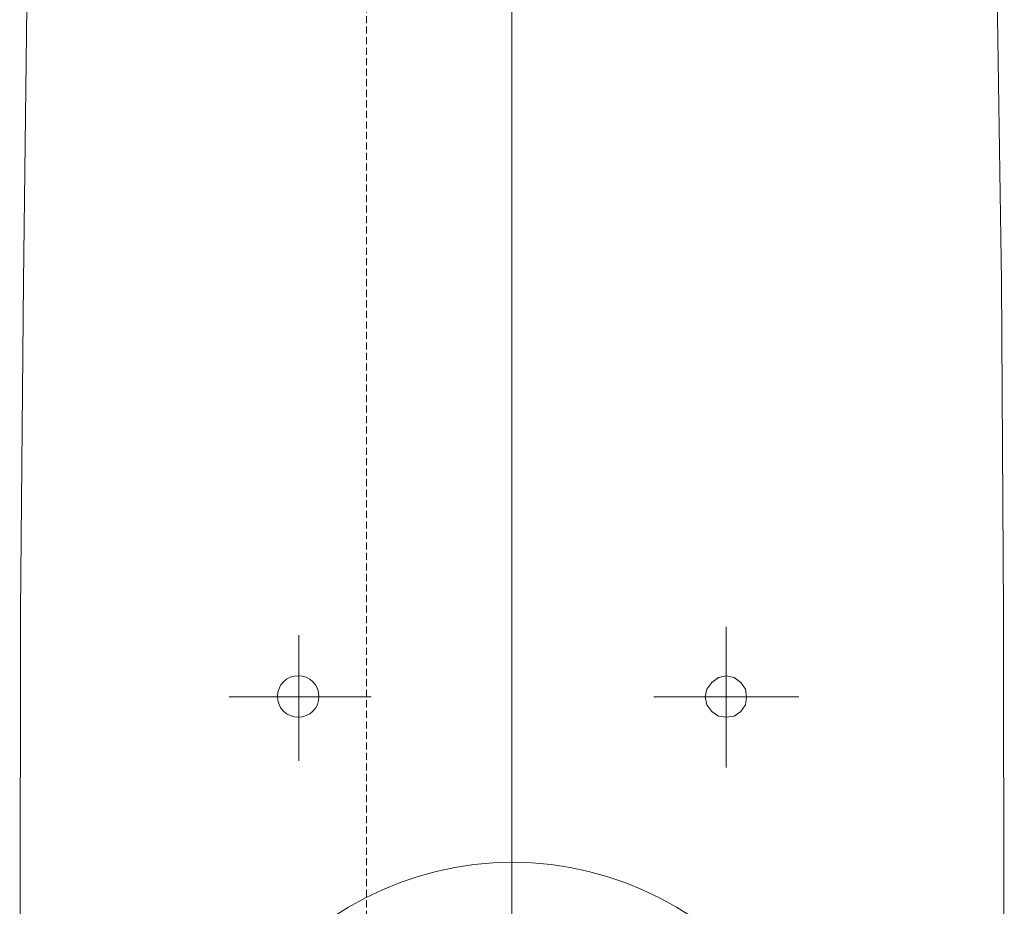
# Model space of a CAD drawing. Header units: millimetres. Extents: x -1893473 to 1546619, y -568027 to 942944.
# Tile 166 of 256: x 167291 to 167648, y -496225 to -495904. Entities that reach past the tile are written whole.
import ezdxf
from ezdxf.enums import TextEntityAlignment as Align

# ---------------------------------------------------------------- set-up
doc = ezdxf.new("R2010")
doc.units = ezdxf.units.MM
doc.header["$LTSCALE"] = 0.2
doc.linetypes.add('HIDDEN', pattern=[9.525, 6.35, -3.175])
doc.layers.get('0').update_dxf_attribs({"lineweight": 0})
for name, color, linetype, lineweight in [('!! 0_Istn-cienka', 4, 'Continuous', 9), ('!! 0_Opis_pom', 9, 'Continuous', 13), ('!! 1_OPIS POM NOWE', 140, 'Continuous', 5), ('!! 2_wypos-sanitarne', 240, 'Continuous', 9), ('P-Opis nadproża', 150, 'Continuous', 9)]:
    doc.layers.add(name, color=color, linetype=linetype, lineweight=lineweight)
doc.styles.add('ARIAL', font='tahoma.ttf')

# ---------------------------------------------------------------- blocks, each defined once
blk = doc.blocks.new('A$C324a30b8')
for points in [[(0, 0.01049), (0, -0.71083)], [(0.17552, 0), (0.17692, -0.11958), (0.17797, -0.23916), (0.17832, -0.47832)], [(-0.17832, -0.47832), (-0.17797, -0.23916), (-0.17727, -0.11958), (-0.17552, 0)], [(-0.07762, -0.24458), (-0.07762, -0.29545)], [(0.07727, -0.24755), (0.07727, -0.293)], [(-0.10385, -0.26993), (-0.0514, -0.26993)], [(0.05104, -0.26993), (0.10244, -0.26993)]]:
    blk.add_lwpolyline(points)
blk.add_lwpolyline([(-0.07762, -0.27727), (-0.07483, -0.27692), (-0.07238, -0.27517), (-0.07063, -0.27272), (-0.06993, -0.26993), (-0.07063, -0.26713), (-0.07238, -0.26468), (-0.07483, -0.26294), (-0.07762, -0.26224), (-0.08042, -0.26294), (-0.08287, -0.26468), (-0.08462, -0.26713), (-0.08497, -0.26993), (-0.08462, -0.27272), (-0.08287, -0.27517), (-0.08042, -0.27692)], close=True)
blk.add_circle((0.07744, -0.26975), 0.00752)
blk.add_ellipse((-0.00018, -0.49476), major_axis=(0, -0.16504), ratio=0.829441, start_param=0, end_param=6.283185)
blk = doc.blocks.new('A$C2EB40A8D')
at = {"layer": '!! 0_Istn-cienka', "linetype": 'HIDDEN', "ltscale": 2}
blk.add_lwpolyline([(3748.87011, 1657.51397), (3748.87011, -3642.48603)], dxfattribs=at)
at = {"layer": '!! 2_wypos-sanitarne', "xscale": -1000, "yscale": 1000, "zscale": 1000}
blk.add_blockref('A$C324a30b8', (3801.52528, -1477.48603), dxfattribs=at)
at = {"layer": '!! 0_Opis_pom', "ltscale": 0.7, "style": 'ARIAL'}
for tag, p in [('B1,21', (-891.77727, 31796.97458)), ('A1,16', (-13651.31084, 31587.95236)), ('B1,19', (-5798.61305, 31587.22944)), ('B1/17', (-9701.43347, 31565.05244)), ('1,23', (10805.41388, 31565.05244)), ('1,22', (4526.58954, 31507.65132)), ('A1,1', (-16866.13618, 31459.3792)), ('B1,18', (-7791.62894, 31330.08444)), ('B1,20', (-2961.4347, 31167.05787)), ('A1,6', (-19287.17717, 30923.71998)), ('B1,1', (14135.63445, 30913.92963)), ('B1,3', (17346.74696, 30023.81022)), ('B1,4', (29817.71501, 29157.67457)), ('A1,5', (-23454.5385, 28820.77901)), ('A1,2', (-17502.57721, 28602.57524)), ('B1,2D', (2616.16402, 28559.52261)), ('A1,15', (-13651.31084, 28261.46046)), ('B1,4', (29883.58177, 28158.35876)), ('B1,2B', (18801.54781, 27650.12382)), ('B1,2A', (13086.7373, 27376.04393)), ('A1,3', (-16846.27912, 25980.40356)), ('B1,8', (9089.53994, 25356.27639)), ('B1,6', (31915.87888, 23754.79829)), ('A1,4', (-24010.17576, 23559.17399)), ('B1,14', (-11621.32288, 23261.44183)), ('B1,13', (-3080.55208, 22924.09997)), ('B1,5', (29245.49088, 22896.69268)), ('B1,10', (3982.60923, 22874.21277)), ('B1,9', (5634.43488, 22623.92098)), ('B1,2C', (13327.26639, 22378.5328)), ('B1,7', (16398.41175, 22348.28836)), ('B1,11', (5553.20442, 20939.83877)), ('B1,12', (3693.27174, 20628.72148)), ('C1,3', (5969.08376, 16336.01084)), ('C1,2', (11955.93711, 11671.55655)), ('C1,1', (15659.17205, 11415.94196)), ('C1,4', (5140.00888, 9205.5831)), ('C1,5', (5680.4486, 6154.54995)), ('C1,10', (16327.05085, 6080.66085)), ('C1,9', (16526.57171, 3173.45283)), ('C1,6', (6367.37903, 2771.84181)), ('D0,18', (-1981.87701, -110.73158)), ('D0,7', (-13531.42299, -1159.67649)), ('C1,7', (7275.77161, -1303.00991)), ('D0,17', (2064.87671, -1345.69113)), ('D0,3', (-9324.21674, -1442.63631)), ('D0,6', (-17529.61851, -1957.37463)), ('D0,10', (-21369.4432, -2140.60378)), ('D,09', (-12990.08379, -2746.32902)), ('D0,2', (-5516.19514, -3101.87722)), ('D0,16', (2266.73061, -3284.15369)), ('D0,8', (-14357.79539, -3567.69719)), ('D0,5', (-10461.54478, -3629.26575)), ('D0,4', (-8396.53404, -4353.7937)), ('D0,15', (1974.41895, -5205.84774)), ('D0,1', (-5633.49598, -5662.48534)), ('D0,11', (-23334.09291, -6045.78706)), ('D0,12', (-22436.85763, -9302.9678)), ('D0,13', (-22436.85763, -11581.16526)), ('D0,14', (-13645.94445, -11884.57769))]:
    blk.add_attdef(tag, text='', height=119.68, dxfattribs=at).set_placement(p, align=Align.MIDDLE_CENTER)
at = {"layer": '!! 1_OPIS POM NOWE', "style": 'ARIAL'}
for tag, p in [('C1.7A', (7769.3756, 685.765)), ('C1.7C', (7655.80151, -2045.04756)), ('C1.8B', (10935.93068, -2107.41983)), ('C1.8A', (13897.39715, -2120.69016)), ('C1.7B', (8274.43201, -3270.18959)), ('E1.2', (16701.02923, -5331.07351)), ('E1.5E', (21974.23379, -5463.99012)), ('E1.5D', (24989.27391, -5785.36474)), ('E1.1', (8357.81567, -5851.01076)), ('E1.5C', (25222.53959, -6394.64172)), ('E1.5B', (27694.70831, -7009.86571)), ('E1.6', (5279.46063, -8141.28746)), ('E1.5A', (25547.9555, -8495.18994)), ('E1.5G', (23977.19473, -9792.46695)), ('E1.5F', (22414.7084, -9822.66389)), ('E1,4', (13935.69867, -10458.20073)), ('E1.5L', (28030.8296, -11267.7725)), ('E1.3', (5639.18862, -11994.01941)), ('E1.5H', (23988.49716, -12231.38049)), ('E1.5K', (27714.73934, -12977.98364)), ('E1.5I', (22290.68736, -13989.9049)), ('E1.5J', (27095.71534, -16088.17469))]:
    blk.add_attdef(tag, text='', height=119.68, dxfattribs=at).set_placement(p, align=Align.MIDDLE_CENTER)

msp = doc.modelspace()

# ---------------------------------------------------------------- block references
at = {"layer": 'P-Opis nadproża', "color": 4}
msp.add_blockref('A$C2EB40A8D', (163667.94092, -494401.63474), dxfattribs=at)

doc.saveas('drawing.dxf')
